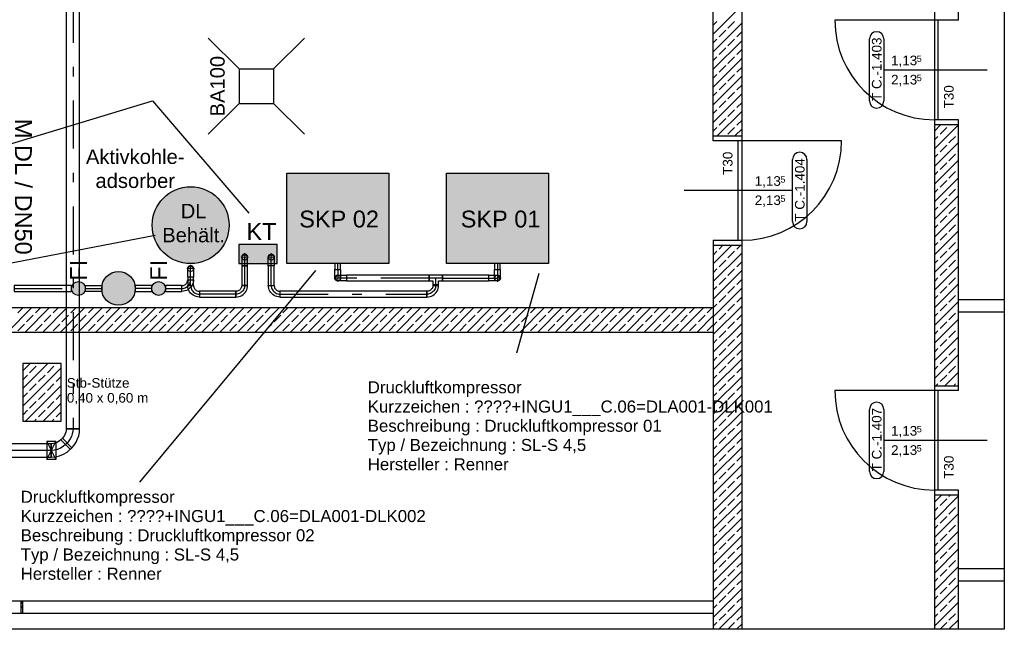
# Model space of a CAD drawing. Header units: metres. Extents: x 0 to 19.7, y 0 to 22.1.
# Tile 2 of 6: x 9.5 to 19.7, y 9.3 to 15.6. Entities that reach past the tile are written whole.
import ezdxf

# ---------------------------------------------------------------- set-up
doc = ezdxf.new("R2010")
doc.units = ezdxf.units.M
for name, pattern in [('MITTE', [2, 1.25, -0.25, 0.25, -0.25]), ('STRICHPUNKT', [1, 0.5, -0.25, 0, -0.25]), ('VERDECKT', [0.375, 0.25, -0.125])]:
    doc.linetypes.add(name, pattern=pattern)
doc.layers.get('0').update_dxf_attribs({"lineweight": 0})
for name, color, linetype in [('003ARCH_A', 7, 'Continuous'), ('004SON_SON', 7, 'Continuous'), ('004TGA_S', 7, 'Continuous'), ('004TX_TXT', 7, 'Continuous')]:
    doc.layers.add(name, color=color, linetype=linetype)
doc.styles.add('ARIAL', font='arial.ttf')
doc.styles.get("Standard").update_dxf_attribs({"font": 'arial.ttf'})

# ---------------------------------------------------------------- blocks, each defined once
blk = doc.blocks.new('Druckluftkompressor KG400.070.030.110')
for s, p in [('Druckluftkompressor', (0, 0)), ('Kurzzeichen : ', (0, -0.2)), ('Beschreibung : ', (0, -0.4)), ('Typ / Bezeichnung : ', (0, -0.6)), ('Hersteller : ', (0, -0.8))]:
    blk.add_text(s, height=0.125).set_placement(p)
at = {"flags": 1}
for tag, p in [('NUMMER', (0, 0)), ('KURZTEXT', (0, 0)), ('MB.100.10.110', (0, -0.8)), ('MB.100.20.500', (0, -0.8)), ('KG400.099.003.500', (0, -0.8)), ('KG400.099.003.103', (0, -0.8)), ('KG400.099.001.200', (0, -0.8)), ('KG400.099.001.400', (0, -0.8)), ('KG400.099.003.305', (0, -0.8)), ('KG400.099.003.195', (0, -0.8)), ('MB.100.20.110', (0, -0.8)), ('MB.100.20.100', (0, -0.8)), ('MB.100.90.100', (0, -0.8))]:
    blk.add_attdef(tag, p, '', height=0.125, dxfattribs=at)
for tag, p in [('MB.100.110.100', (1.106, -0.2)), ('MB.100.110.110', (1.213, -0.4)), ('MB.100.10.100', (1.592, -0.6)), ('MB.100.20.120', (0.893, -0.8))]:
    blk.add_attdef(tag, p, '', height=0.125)

msp = doc.modelspace()

# ---------------------------------------------------------------- hatches: boundary and pattern name
at = {"layer": '004SON_SON'}
h = msp.add_hatch(color=9, dxfattribs=at)
h.dxf.hatch_style = 1
h.paths.add_polyline_path([(12.274, 13.082), (13.334, 13.082), (13.334, 14.022), (12.274, 14.022)])
h = msp.add_hatch(color=9, dxfattribs=at)
h.dxf.hatch_style = 1
h.paths.add_polyline_path([(13.934, 13.082), (14.994, 13.082), (14.994, 14.022), (13.934, 14.022)])
h = msp.add_hatch(color=9, dxfattribs=at)
h.dxf.hatch_style = 1
h.paths.add_polyline_path([(11.674, 13.482, 1), (10.874, 13.482, 1)])
h = msp.add_hatch(color=9, dxfattribs=at)
h.dxf.hatch_style = 1
h.paths.add_polyline_path([(11.774, 13.282), (11.774, 13.082), (12.174, 13.082), (12.174, 13.282)])
h = msp.add_hatch(color=9, dxfattribs=at)
h.dxf.hatch_style = 1
h.paths.add_polyline_path([(10.699, 12.824, 1), (10.349, 12.824, 1)])
h = msp.add_hatch(color=9, dxfattribs=at)
h.dxf.hatch_style = 1
h.paths.add_polyline_path([(10.18, 12.824, 1), (10.036, 12.824, 1)])
h = msp.add_hatch(color=9, dxfattribs=at)
h.dxf.hatch_style = 1
h.paths.add_polyline_path([(11.012, 12.824, 1), (10.869, 12.824, 1)])

# ---------------------------------------------------------------- linework, layer by layer
at = {"color": 0, "linetype": 'MITTE'}
for p, q in [((11.875, 13.151), (11.797, 13.151)), ((11.836, 13.112), (11.836, 13.19)), ((12.074, 13.151), (12.151, 13.151)), ((12.113, 13.112), (12.113, 13.19)), ((11.235, 13.032), (11.313, 13.032)), ((11.274, 12.993), (11.274, 13.071)), ((12.843, 12.932), (12.765, 12.932)), ((12.804, 12.971), (12.804, 12.893)), ((14.425, 12.932), (14.503, 12.932)), ((14.464, 12.971), (14.464, 12.893))]:
    msp.add_line(p, q, dxfattribs=at)
at = {"color": 0, "linetype": 'VERDECKT'}
for centre, radius, start, end in [((11.836, 13.139), 0.0327, 22.9593, 157.0407), ((11.836, 13.151), 0.0301, 180, 0), ((12.113, 13.139), 0.0327, 22.9593, 157.0407), ((12.113, 13.151), 0.0301, 180, 0), ((11.274, 13.019), 0.0327, 22.9593, 157.0407), ((11.274, 13.032), 0.0301, 180, 0), ((12.804, 12.932), 0.0301, 270, 180), ((12.817, 12.932), 0.0327, 112.9593, 247.0407), ((14.451, 12.932), 0.0327, 292.9593, 67.0407)]:
    msp.add_arc(centre, radius, start, end, dxfattribs=at)
at = {"color": 0, "linetype": 'Continuous'}
msp.add_arc((14.464, 12.932), 0.0301, 0, 270, dxfattribs=at)
at = {"color": 0, "linetype": 'ByBlock'}
for points in [[(12.774, 12.932), (12.774, 12.929), (12.775, 12.929)], [(12.774, 12.929), (12.774, 12.927), (12.775, 12.929), (12.777, 12.927)], [(12.774, 12.927), (12.775, 12.924), (12.777, 12.927), (12.778, 12.925)], [(12.775, 12.924), (12.776, 12.921), (12.778, 12.925), (12.78, 12.923)], [(12.776, 12.921), (12.778, 12.918), (12.78, 12.923), (12.783, 12.92)], [(12.778, 12.918), (12.78, 12.915), (12.783, 12.92), (12.785, 12.918)], [(12.78, 12.915), (12.783, 12.911), (12.785, 12.918), (12.789, 12.916)], [(12.783, 12.911), (12.786, 12.908), (12.789, 12.916), (12.792, 12.915)], [(12.786, 12.908), (12.792, 12.905), (12.792, 12.915), (12.796, 12.913)], [(12.792, 12.905), (12.797, 12.903), (12.796, 12.913), (12.798, 12.913)], [(12.797, 12.903), (12.801, 12.902), (12.798, 12.913), (12.802, 12.912)], [(12.801, 12.902), (12.804, 12.902), (12.802, 12.912), (12.804, 12.912)], [(12.807, 12.902), (12.804, 12.902), (12.807, 12.912), (12.804, 12.912)], [(12.811, 12.903), (12.807, 12.902), (12.81, 12.913), (12.807, 12.912)], [(12.817, 12.905), (12.811, 12.903), (12.813, 12.913), (12.81, 12.913)], [(12.822, 12.908), (12.817, 12.905), (12.816, 12.915), (12.813, 12.913)], [(12.825, 12.911), (12.822, 12.908), (12.819, 12.916), (12.816, 12.915)], [(12.828, 12.915), (12.825, 12.911), (12.823, 12.918), (12.819, 12.916)], [(12.831, 12.918), (12.828, 12.915), (12.825, 12.92), (12.823, 12.918)], [(12.832, 12.921), (12.831, 12.918), (12.828, 12.923), (12.825, 12.92)], [(12.833, 12.924), (12.832, 12.921), (12.83, 12.925), (12.828, 12.923)], [(12.834, 12.927), (12.833, 12.924), (12.832, 12.927), (12.83, 12.925)], [(12.834, 12.929), (12.834, 12.927), (12.833, 12.929), (12.832, 12.927)], [(12.834, 12.932), (12.834, 12.929), (12.833, 12.929)], [(14.434, 12.932), (14.434, 12.929), (14.435, 12.929)], [(14.434, 12.929), (14.434, 12.927), (14.435, 12.929), (14.437, 12.927)], [(14.434, 12.927), (14.435, 12.924), (14.437, 12.927), (14.438, 12.925)], [(14.435, 12.924), (14.436, 12.921), (14.438, 12.925), (14.44, 12.923)], [(14.436, 12.921), (14.438, 12.918), (14.44, 12.923), (14.443, 12.92)], [(14.438, 12.918), (14.44, 12.915), (14.443, 12.92), (14.445, 12.918)], [(14.44, 12.915), (14.443, 12.911), (14.445, 12.918), (14.449, 12.916)], [(14.443, 12.911), (14.446, 12.908), (14.449, 12.916), (14.452, 12.915)], [(14.446, 12.908), (14.452, 12.905), (14.452, 12.915), (14.456, 12.913)], [(14.452, 12.905), (14.457, 12.903), (14.456, 12.913), (14.458, 12.913)], [(14.457, 12.903), (14.461, 12.902), (14.458, 12.913), (14.462, 12.912)], [(14.461, 12.902), (14.464, 12.902), (14.462, 12.912), (14.464, 12.912)], [(14.467, 12.902), (14.464, 12.902), (14.467, 12.912), (14.464, 12.912)], [(14.471, 12.903), (14.467, 12.902), (14.47, 12.913), (14.467, 12.912)], [(14.477, 12.905), (14.471, 12.903), (14.473, 12.913), (14.47, 12.913)], [(14.482, 12.908), (14.477, 12.905), (14.476, 12.915), (14.473, 12.913)], [(14.485, 12.911), (14.482, 12.908), (14.479, 12.916), (14.476, 12.915)], [(14.488, 12.915), (14.485, 12.911), (14.483, 12.918), (14.479, 12.916)], [(14.491, 12.918), (14.488, 12.915), (14.485, 12.92), (14.483, 12.918)], [(14.492, 12.921), (14.491, 12.918), (14.488, 12.923), (14.485, 12.92)], [(14.493, 12.924), (14.492, 12.921), (14.49, 12.925), (14.488, 12.923)], [(14.494, 12.927), (14.493, 12.924), (14.492, 12.927), (14.49, 12.925)], [(14.494, 12.929), (14.494, 12.927), (14.493, 12.929), (14.492, 12.927)], [(14.494, 12.932), (14.494, 12.929), (14.493, 12.929)]]:
    msp.add_solid(points, dxfattribs=at)
at = {"layer": '003ARCH_A', "color": 252, "linetype": 'Continuous'}
for p, q in [((17.008, 9.28), (17.008, 18.045)), ((19.008, 18.045), (19.008, 9.28)), ((19.258, 15.614), (19.258, 18.045)), ((16.708, 14.36), (16.708, 15.905)), ((19.258, 15.614), (17.973, 15.614)), ((19.048, 14.579), (19.048, 15.614)), ((18.333, 14.774), (18.333, 15.419)), ((18.483, 15.419), (18.483, 14.774)), ((18.483, 15.097), (19.558, 15.097)), ((19.258, 14.579), (19.008, 14.579)), ((19.258, 11.762), (19.258, 14.579)), ((19.008, 14.529), (19.258, 14.529)), ((16.708, 14.41), (17.008, 14.41)), ((18.043, 14.36), (16.708, 14.36)), ((16.968, 13.325), (16.968, 14.36)), ((17.533, 13.519), (17.533, 14.165)), ((17.683, 14.165), (17.683, 13.519)), ((17.533, 13.842), (16.408, 13.842)), ((16.708, 13.325), (16.708, 9.28)), ((16.708, 13.325), (17.008, 13.325)), ((16.708, 13.275), (17.008, 13.275)), ((19.735, 12.707), (19.258, 12.707)), ((16.708, 12.621), (9.208, 12.621)), ((19.258, 12.582), (19.735, 12.582)), ((9.208, 12.371), (16.708, 12.371)), ((9.528, 12.045), (9.528, 11.445)), ((9.928, 12.045), (9.528, 12.045)), ((9.928, 11.445), (9.928, 12.045)), ((19.008, 11.812), (19.258, 11.812)), ((19.258, 11.762), (17.973, 11.762)), ((19.048, 10.727), (19.048, 11.762)), ((18.333, 10.922), (18.333, 11.567)), ((18.483, 11.567), (18.483, 10.922)), ((9.528, 11.445), (9.928, 11.445)), ((18.483, 11.245), (19.558, 11.245)), ((19.258, 10.727), (19.008, 10.727)), ((19.008, 10.677), (19.258, 10.677)), ((19.258, 9.28), (19.258, 10.727)), ((19.735, 9.907), (19.258, 9.907)), ((19.258, 9.782), (19.735, 9.782)), ((16.708, 9.573), (9.208, 9.573)), ((9.508, 9.573), (9.508, 9.448)), ((9.528, 9.448), (9.528, 9.573)), ((9.208, 9.448), (16.708, 9.448))]:
    msp.add_line(p, q, dxfattribs=at)
at = {"layer": '003ARCH_A', "color": 252, "linetype": 'Continuous', "lineweight": 0}
for p, q in [((16.708, 15.47), (17.008, 15.77)), ((16.708, 15.562), (16.747, 15.601)), ((16.708, 15.286), (17.008, 15.586)), ((16.862, 15.532), (16.931, 15.601)), ((16.77, 15.44), (16.839, 15.509)), ((16.954, 15.44), (17.008, 15.495)), ((16.708, 15.378), (16.747, 15.417)), ((16.708, 15.103), (17.008, 15.403)), ((16.862, 15.348), (16.931, 15.417)), ((16.77, 15.257), (16.839, 15.325)), ((16.954, 15.257), (17.008, 15.311)), ((16.708, 15.195), (16.747, 15.234)), ((16.708, 14.919), (17.008, 15.219)), ((16.862, 15.165), (16.931, 15.234)), ((16.77, 15.073), (16.839, 15.142)), ((16.954, 15.073), (17.008, 15.127)), ((16.708, 15.011), (16.747, 15.05)), ((16.708, 14.735), (17.008, 15.035)), ((16.77, 14.889), (16.839, 14.958)), ((16.862, 14.981), (16.931, 15.05)), ((16.708, 14.827), (16.747, 14.866)), ((16.708, 14.551), (17.008, 14.851)), ((16.862, 14.797), (16.931, 14.866)), ((16.954, 14.889), (17.008, 14.943)), ((16.77, 14.705), (16.839, 14.774)), ((16.954, 14.705), (17.008, 14.759)), ((16.708, 14.643), (16.747, 14.682)), ((16.75, 14.41), (17.008, 14.667)), ((16.862, 14.613), (16.931, 14.682)), ((16.77, 14.521), (16.839, 14.59)), ((16.954, 14.521), (17.008, 14.575)), ((16.708, 14.459), (16.747, 14.498)), ((16.862, 14.429), (16.931, 14.498)), ((16.934, 14.41), (17.008, 14.483)), ((19.008, 14.461), (19.076, 14.529)), ((19.008, 14.277), (19.258, 14.527)), ((19.068, 14.429), (19.137, 14.498)), ((19.16, 14.521), (19.168, 14.529)), ((19.008, 14.369), (19.045, 14.406)), ((19.008, 14.093), (19.258, 14.343)), ((19.16, 14.337), (19.229, 14.406)), ((19.252, 14.429), (19.258, 14.435)), ((19.068, 14.245), (19.137, 14.314)), ((19.252, 14.245), (19.258, 14.251)), ((19.008, 14.185), (19.045, 14.222)), ((19.008, 13.91), (19.258, 14.16)), ((19.068, 14.061), (19.137, 14.13)), ((19.16, 14.153), (19.229, 14.222)), ((19.008, 14.001), (19.045, 14.039)), ((19.16, 13.97), (19.229, 14.039)), ((19.252, 14.061), (19.258, 14.068)), ((19.008, 13.726), (19.258, 13.976)), ((19.068, 13.878), (19.137, 13.947)), ((19.008, 13.818), (19.045, 13.855)), ((19.16, 13.786), (19.229, 13.855)), ((19.252, 13.878), (19.258, 13.884)), ((19.008, 13.542), (19.258, 13.792)), ((19.068, 13.694), (19.137, 13.763)), ((19.008, 13.634), (19.045, 13.671)), ((19.16, 13.602), (19.229, 13.671)), ((19.252, 13.694), (19.258, 13.7)), ((19.008, 13.358), (19.258, 13.608)), ((19.068, 13.51), (19.137, 13.579)), ((19.252, 13.51), (19.258, 13.516)), ((19.008, 13.45), (19.045, 13.487)), ((19.008, 13.174), (19.258, 13.424)), ((19.16, 13.418), (19.229, 13.487)), ((19.068, 13.326), (19.137, 13.395)), ((19.252, 13.326), (19.258, 13.332)), ((16.708, 13.264), (16.718, 13.275)), ((16.708, 13.08), (16.902, 13.275)), ((16.708, 13.172), (16.747, 13.211)), ((16.77, 13.234), (16.81, 13.275)), ((16.862, 13.142), (16.931, 13.211)), ((16.954, 13.234), (16.994, 13.275)), ((19.008, 13.266), (19.045, 13.303)), ((19.008, 12.99), (19.258, 13.24)), ((19.068, 13.142), (19.137, 13.211)), ((19.16, 13.234), (19.229, 13.303)), ((16.708, 12.896), (17.008, 13.196)), ((16.77, 13.05), (16.839, 13.119)), ((19.008, 13.082), (19.045, 13.119)), ((19.16, 13.05), (19.229, 13.119)), ((19.252, 13.142), (19.258, 13.148)), ((16.708, 12.988), (16.747, 13.027)), ((16.708, 12.713), (17.008, 13.013)), ((16.862, 12.958), (16.931, 13.027)), ((16.954, 13.05), (17.008, 13.105)), ((19.008, 12.806), (19.258, 13.056)), ((19.068, 12.958), (19.137, 13.027)), ((16.77, 12.866), (16.839, 12.935)), ((16.954, 12.866), (17.008, 12.921)), ((19.008, 12.898), (19.045, 12.935)), ((19.16, 12.866), (19.229, 12.935)), ((19.252, 12.958), (19.258, 12.965)), ((16.708, 12.805), (16.747, 12.843)), ((16.708, 12.529), (17.008, 12.829)), ((16.862, 12.775), (16.931, 12.843)), ((19.008, 12.623), (19.258, 12.873)), ((19.068, 12.775), (19.137, 12.843)), ((16.77, 12.683), (16.839, 12.752)), ((16.954, 12.683), (17.008, 12.737)), ((19.008, 12.715), (19.045, 12.752)), ((19.16, 12.683), (19.229, 12.752)), ((19.252, 12.775), (19.258, 12.781)), ((9.37, 12.371), (9.62, 12.621)), ((9.476, 12.569), (9.528, 12.621)), ((9.554, 12.371), (9.804, 12.621)), ((9.66, 12.569), (9.712, 12.621)), ((9.738, 12.371), (9.988, 12.621)), ((9.844, 12.569), (9.896, 12.621)), ((9.922, 12.371), (10.172, 12.621)), ((10.028, 12.569), (10.08, 12.621)), ((10.105, 12.371), (10.355, 12.621)), ((10.212, 12.569), (10.264, 12.621)), ((10.289, 12.371), (10.539, 12.621)), ((10.395, 12.569), (10.447, 12.621)), ((10.473, 12.371), (10.723, 12.621)), ((10.579, 12.569), (10.631, 12.621)), ((10.657, 12.371), (10.907, 12.621)), ((10.763, 12.569), (10.815, 12.621)), ((10.841, 12.371), (11.091, 12.621)), ((10.947, 12.569), (10.999, 12.621)), ((11.025, 12.371), (11.275, 12.621)), ((11.131, 12.569), (11.183, 12.621)), ((11.209, 12.371), (11.459, 12.621)), ((11.315, 12.569), (11.367, 12.621)), ((11.392, 12.371), (11.642, 12.621)), ((11.498, 12.569), (11.55, 12.621)), ((11.576, 12.371), (11.826, 12.621)), ((11.682, 12.569), (11.734, 12.621)), ((11.76, 12.371), (12.01, 12.621)), ((11.866, 12.569), (11.918, 12.621)), ((11.944, 12.371), (12.194, 12.621)), ((12.05, 12.569), (12.102, 12.621)), ((12.128, 12.371), (12.378, 12.621)), ((12.234, 12.569), (12.286, 12.621)), ((12.312, 12.371), (12.562, 12.621)), ((12.418, 12.569), (12.47, 12.621)), ((12.495, 12.371), (12.745, 12.621)), ((12.602, 12.569), (12.654, 12.621)), ((12.679, 12.371), (12.929, 12.621)), ((12.785, 12.569), (12.837, 12.621)), ((12.863, 12.371), (13.113, 12.621)), ((12.969, 12.569), (13.021, 12.621)), ((13.047, 12.371), (13.297, 12.621)), ((13.153, 12.569), (13.205, 12.621)), ((13.231, 12.371), (13.481, 12.621)), ((13.337, 12.569), (13.389, 12.621)), ((13.415, 12.371), (13.665, 12.621)), ((13.521, 12.569), (13.573, 12.621)), ((13.599, 12.371), (13.849, 12.621)), ((13.705, 12.569), (13.757, 12.621)), ((13.782, 12.371), (14.032, 12.621)), ((13.888, 12.569), (13.94, 12.621)), ((13.966, 12.371), (14.216, 12.621)), ((14.072, 12.569), (14.124, 12.621)), ((14.15, 12.371), (14.4, 12.621)), ((14.256, 12.569), (14.308, 12.621)), ((14.334, 12.371), (14.584, 12.621)), ((14.44, 12.569), (14.492, 12.621)), ((14.518, 12.371), (14.768, 12.621)), ((14.624, 12.569), (14.676, 12.621)), ((14.702, 12.371), (14.952, 12.621)), ((14.808, 12.569), (14.86, 12.621)), ((14.885, 12.371), (15.135, 12.621)), ((14.992, 12.569), (15.044, 12.621)), ((15.069, 12.371), (15.319, 12.621)), ((15.175, 12.569), (15.227, 12.621)), ((15.253, 12.371), (15.503, 12.621)), ((15.359, 12.569), (15.411, 12.621)), ((15.437, 12.371), (15.687, 12.621)), ((15.543, 12.569), (15.595, 12.621)), ((15.621, 12.371), (15.871, 12.621)), ((15.727, 12.569), (15.779, 12.621)), ((15.805, 12.371), (16.055, 12.621)), ((15.911, 12.569), (15.963, 12.621)), ((15.989, 12.371), (16.239, 12.621)), ((16.095, 12.569), (16.147, 12.621)), ((16.172, 12.371), (16.422, 12.621)), ((16.279, 12.569), (16.33, 12.621)), ((16.356, 12.371), (16.606, 12.621)), ((16.462, 12.569), (16.514, 12.621)), ((16.646, 12.569), (16.698, 12.621)), ((16.708, 12.621), (16.747, 12.66)), ((16.708, 12.345), (17.008, 12.645)), ((16.862, 12.591), (16.931, 12.66)), ((19.008, 12.439), (19.258, 12.689)), ((19.068, 12.591), (19.137, 12.66)), ((19.252, 12.591), (19.258, 12.597)), ((9.568, 12.477), (9.637, 12.546)), ((9.752, 12.477), (9.821, 12.546)), ((9.936, 12.477), (10.005, 12.546)), ((10.12, 12.477), (10.189, 12.546)), ((10.303, 12.477), (10.372, 12.546)), ((10.487, 12.477), (10.556, 12.546)), ((10.671, 12.477), (10.74, 12.546)), ((10.855, 12.477), (10.924, 12.546)), ((11.039, 12.477), (11.108, 12.546)), ((11.223, 12.477), (11.292, 12.546)), ((11.407, 12.477), (11.475, 12.546)), ((11.59, 12.477), (11.659, 12.546)), ((11.774, 12.477), (11.843, 12.546)), ((11.958, 12.477), (12.027, 12.546)), ((12.142, 12.477), (12.211, 12.546)), ((12.326, 12.477), (12.395, 12.546)), ((12.51, 12.477), (12.579, 12.546)), ((12.693, 12.477), (12.762, 12.546)), ((12.877, 12.477), (12.946, 12.546)), ((13.061, 12.477), (13.13, 12.546)), ((13.245, 12.477), (13.314, 12.546)), ((13.429, 12.477), (13.498, 12.546)), ((13.613, 12.477), (13.682, 12.546)), ((13.797, 12.477), (13.866, 12.546)), ((13.98, 12.477), (14.049, 12.546)), ((14.164, 12.477), (14.233, 12.546)), ((14.348, 12.477), (14.417, 12.546)), ((14.532, 12.477), (14.601, 12.546)), ((14.716, 12.477), (14.785, 12.546)), ((14.9, 12.477), (14.969, 12.546)), ((15.083, 12.477), (15.152, 12.546)), ((15.267, 12.477), (15.336, 12.546)), ((15.451, 12.477), (15.52, 12.546)), ((15.635, 12.477), (15.704, 12.546)), ((15.819, 12.477), (15.888, 12.546)), ((16.003, 12.477), (16.072, 12.546)), ((16.187, 12.477), (16.256, 12.546)), ((16.37, 12.477), (16.439, 12.546)), ((16.54, 12.371), (16.708, 12.539)), ((16.554, 12.477), (16.623, 12.546)), ((16.77, 12.499), (16.839, 12.568)), ((16.954, 12.499), (17.008, 12.553)), ((19.008, 12.531), (19.045, 12.568)), ((19.008, 12.255), (19.258, 12.505)), ((19.16, 12.499), (19.229, 12.568)), ((9.476, 12.385), (9.545, 12.454)), ((9.66, 12.385), (9.729, 12.454)), ((9.844, 12.385), (9.913, 12.454)), ((10.028, 12.385), (10.097, 12.454)), ((10.212, 12.385), (10.28, 12.454)), ((10.395, 12.385), (10.464, 12.454)), ((10.579, 12.385), (10.648, 12.454)), ((10.763, 12.385), (10.832, 12.454)), ((10.947, 12.385), (11.016, 12.454)), ((11.131, 12.385), (11.2, 12.454)), ((11.315, 12.385), (11.384, 12.454)), ((11.498, 12.385), (11.567, 12.454)), ((11.682, 12.385), (11.751, 12.454)), ((11.866, 12.385), (11.935, 12.454)), ((12.05, 12.385), (12.119, 12.454)), ((12.234, 12.385), (12.303, 12.454)), ((12.418, 12.385), (12.487, 12.454)), ((12.602, 12.385), (12.67, 12.454)), ((12.785, 12.385), (12.854, 12.454)), ((12.969, 12.385), (13.038, 12.454)), ((13.153, 12.385), (13.222, 12.454)), ((13.337, 12.385), (13.406, 12.454)), ((13.521, 12.385), (13.59, 12.454)), ((13.705, 12.385), (13.774, 12.454)), ((13.888, 12.385), (13.957, 12.454)), ((14.072, 12.385), (14.141, 12.454)), ((14.256, 12.385), (14.325, 12.454)), ((14.44, 12.385), (14.509, 12.454)), ((14.624, 12.385), (14.693, 12.454)), ((14.808, 12.385), (14.877, 12.454)), ((14.992, 12.385), (15.061, 12.454)), ((15.175, 12.385), (15.244, 12.454)), ((15.359, 12.385), (15.428, 12.454)), ((15.543, 12.385), (15.612, 12.454)), ((15.727, 12.385), (15.796, 12.454)), ((15.911, 12.385), (15.98, 12.454)), ((16.095, 12.385), (16.164, 12.454)), ((16.279, 12.385), (16.347, 12.454)), ((16.462, 12.385), (16.531, 12.454)), ((16.646, 12.385), (16.708, 12.447)), ((16.708, 12.437), (16.747, 12.476)), ((16.708, 12.161), (17.008, 12.461)), ((16.862, 12.407), (16.931, 12.476)), ((19.068, 12.407), (19.137, 12.476)), ((19.252, 12.407), (19.258, 12.413)), ((16.708, 12.253), (16.747, 12.292)), ((16.77, 12.315), (16.839, 12.384)), ((16.862, 12.223), (16.931, 12.292)), ((16.954, 12.315), (17.008, 12.369)), ((19.008, 12.347), (19.045, 12.384)), ((19.008, 12.071), (19.258, 12.321)), ((19.068, 12.223), (19.137, 12.292)), ((19.16, 12.315), (19.229, 12.384)), ((16.708, 11.977), (17.008, 12.277)), ((16.77, 12.131), (16.839, 12.2)), ((16.954, 12.131), (17.008, 12.185)), ((19.008, 12.163), (19.045, 12.2)), ((19.16, 12.131), (19.229, 12.2)), ((19.252, 12.223), (19.258, 12.229)), ((16.708, 12.069), (16.747, 12.108)), ((16.708, 11.793), (17.008, 12.093)), ((16.862, 12.039), (16.931, 12.108)), ((19.008, 11.887), (19.258, 12.137)), ((19.068, 12.039), (19.137, 12.108)), ((9.528, 11.967), (9.605, 12.045)), ((9.528, 11.783), (9.789, 12.045)), ((9.528, 11.6), (9.928, 12)), ((9.6, 11.947), (9.669, 12.016)), ((9.692, 12.039), (9.697, 12.045)), ((9.784, 11.947), (9.853, 12.016)), ((9.876, 12.039), (9.881, 12.045)), ((16.77, 11.947), (16.839, 12.016)), ((16.954, 11.947), (17.008, 12.001)), ((19.008, 11.979), (19.045, 12.016)), ((19.16, 11.947), (19.229, 12.016)), ((19.252, 12.039), (19.258, 12.045)), ((9.528, 11.875), (9.577, 11.924)), ((9.692, 11.855), (9.761, 11.924)), ((9.876, 11.855), (9.928, 11.908)), ((16.708, 11.885), (16.747, 11.924)), ((16.708, 11.61), (17.008, 11.91)), ((16.862, 11.855), (16.931, 11.924)), ((19.068, 11.855), (19.137, 11.924)), ((19.117, 11.812), (19.258, 11.953)), ((9.557, 11.445), (9.928, 11.816)), ((9.6, 11.763), (9.669, 11.832)), ((9.784, 11.763), (9.853, 11.832)), ((16.77, 11.763), (16.839, 11.832)), ((16.954, 11.763), (17.008, 11.818)), ((19.025, 11.812), (19.045, 11.832)), ((19.209, 11.812), (19.229, 11.832)), ((19.252, 11.855), (19.258, 11.861)), ((9.528, 11.691), (9.577, 11.74)), ((9.692, 11.671), (9.761, 11.74)), ((9.876, 11.671), (9.928, 11.724)), ((16.708, 11.701), (16.747, 11.74)), ((16.708, 11.426), (17.008, 11.726)), ((16.862, 11.671), (16.931, 11.74)), ((9.6, 11.58), (9.669, 11.648)), ((9.741, 11.445), (9.928, 11.632)), ((9.784, 11.58), (9.853, 11.648)), ((16.77, 11.58), (16.839, 11.648)), ((16.954, 11.58), (17.008, 11.634)), ((9.528, 11.508), (9.577, 11.557)), ((9.692, 11.488), (9.761, 11.557)), ((9.876, 11.488), (9.928, 11.54)), ((16.708, 11.518), (16.747, 11.557)), ((16.708, 11.242), (17.008, 11.542)), ((16.862, 11.488), (16.931, 11.557)), ((9.649, 11.445), (9.669, 11.465)), ((9.833, 11.445), (9.853, 11.465)), ((9.925, 11.445), (9.928, 11.448)), ((16.708, 11.334), (16.747, 11.373)), ((16.77, 11.396), (16.839, 11.465)), ((16.862, 11.304), (16.931, 11.373)), ((16.954, 11.396), (17.008, 11.45)), ((16.708, 11.058), (17.008, 11.358)), ((16.77, 11.212), (16.839, 11.281)), ((16.954, 11.212), (17.008, 11.266)), ((16.708, 11.15), (16.747, 11.189)), ((16.708, 10.874), (17.008, 11.174)), ((16.862, 11.12), (16.931, 11.189)), ((16.77, 11.028), (16.839, 11.097)), ((16.954, 11.028), (17.008, 11.082)), ((16.708, 10.966), (16.747, 11.005)), ((16.708, 10.69), (17.008, 10.99)), ((16.862, 10.936), (16.931, 11.005)), ((16.77, 10.844), (16.839, 10.913)), ((16.954, 10.844), (17.008, 10.898)), ((16.708, 10.782), (16.747, 10.821)), ((16.708, 10.506), (17.008, 10.806)), ((16.862, 10.752), (16.931, 10.821)), ((16.77, 10.66), (16.839, 10.729)), ((16.954, 10.66), (17.008, 10.715)), ((19.008, 10.6), (19.085, 10.677)), ((19.008, 10.416), (19.258, 10.666)), ((19.16, 10.66), (19.177, 10.677)), ((16.708, 10.598), (16.747, 10.637)), ((16.708, 10.323), (17.008, 10.623)), ((16.862, 10.568), (16.931, 10.637)), ((19.068, 10.568), (19.137, 10.637)), ((19.252, 10.568), (19.258, 10.574)), ((16.708, 10.415), (16.747, 10.453)), ((16.77, 10.476), (16.839, 10.545)), ((16.862, 10.385), (16.931, 10.453)), ((16.954, 10.476), (17.008, 10.531)), ((19.008, 10.508), (19.045, 10.545)), ((19.008, 10.233), (19.258, 10.483)), ((19.068, 10.385), (19.137, 10.453)), ((19.16, 10.476), (19.229, 10.545)), ((16.708, 10.139), (17.008, 10.439)), ((16.77, 10.293), (16.839, 10.362)), ((16.954, 10.293), (17.008, 10.347)), ((19.008, 10.324), (19.045, 10.362)), ((19.16, 10.293), (19.229, 10.362)), ((19.252, 10.385), (19.258, 10.391)), ((16.708, 10.231), (16.747, 10.27)), ((16.708, 9.955), (17.008, 10.255)), ((16.862, 10.201), (16.931, 10.27)), ((19.008, 10.049), (19.258, 10.299)), ((19.068, 10.201), (19.137, 10.27)), ((16.77, 10.109), (16.839, 10.178)), ((16.954, 10.109), (17.008, 10.163)), ((19.008, 10.141), (19.045, 10.178)), ((19.16, 10.109), (19.229, 10.178)), ((19.252, 10.201), (19.258, 10.207)), ((16.708, 10.047), (16.747, 10.086)), ((16.708, 9.771), (17.008, 10.071)), ((16.862, 10.017), (16.931, 10.086)), ((19.008, 9.865), (19.258, 10.115)), ((19.068, 10.017), (19.137, 10.086)), ((16.77, 9.925), (16.839, 9.994)), ((16.954, 9.925), (17.008, 9.979)), ((19.008, 9.957), (19.045, 9.994)), ((19.16, 9.925), (19.229, 9.994)), ((19.252, 10.017), (19.258, 10.023)), ((16.708, 9.863), (16.747, 9.902)), ((16.708, 9.587), (17.008, 9.887)), ((16.862, 9.833), (16.931, 9.902)), ((19.008, 9.681), (19.258, 9.931)), ((19.068, 9.833), (19.137, 9.902)), ((19.252, 9.833), (19.258, 9.839)), ((16.77, 9.741), (16.839, 9.81)), ((16.954, 9.741), (17.008, 9.795)), ((19.008, 9.773), (19.045, 9.81)), ((19.008, 9.497), (19.258, 9.747)), ((19.16, 9.741), (19.229, 9.81)), ((16.708, 9.679), (16.747, 9.718)), ((16.708, 9.403), (17.008, 9.703)), ((16.77, 9.557), (16.839, 9.626)), ((16.862, 9.649), (16.931, 9.718)), ((19.008, 9.589), (19.045, 9.626)), ((19.068, 9.649), (19.137, 9.718)), ((19.16, 9.557), (19.229, 9.626)), ((19.252, 9.649), (19.258, 9.655)), ((9.528, 9.539), (9.508, 9.573)), ((9.508, 9.493), (9.528, 9.527)), ((16.708, 9.495), (16.747, 9.534)), ((16.862, 9.465), (16.931, 9.534)), ((16.954, 9.557), (17.008, 9.611)), ((19.008, 9.313), (19.258, 9.563)), ((19.068, 9.465), (19.137, 9.534)), ((16.768, 9.28), (17.008, 9.519)), ((16.77, 9.373), (16.839, 9.442)), ((16.954, 9.373), (17.008, 9.428)), ((19.008, 9.405), (19.045, 9.442)), ((19.16, 9.373), (19.229, 9.442)), ((19.252, 9.465), (19.258, 9.471)), ((16.708, 9.311), (16.747, 9.35)), ((16.862, 9.281), (16.931, 9.35)), ((16.952, 9.28), (17.008, 9.336)), ((19.068, 9.281), (19.137, 9.35)), ((19.158, 9.28), (19.258, 9.379)), ((19.252, 9.281), (19.258, 9.288))]:
    msp.add_line(p, q, dxfattribs=at)
at = {"layer": '003ARCH_A', "color": 252}
msp.add_lwpolyline([(5.993, 22.051), (19.735, 22.051), (19.735, 9.28), (6, 9.28)], close=True, dxfattribs=at)
at = {"layer": '003ARCH_A', "color": 252, "linetype": 'Continuous'}
for centre, radius, start, end in [((19.008, 15.614), 1.035, 180, 270), ((18.408, 15.419), 0.075, 0, 180), ((18.408, 14.774), 0.075, 180.0301, 359.9699), ((17.008, 14.36), 1.035, 270, 0), ((17.608, 14.165), 0.075, 0.0301, 179.9699), ((17.608, 13.519), 0.075, 180, 0), ((19.008, 11.762), 1.035, 180, 270), ((18.408, 11.567), 0.075, 0, 180), ((18.408, 10.922), 0.075, 180.0301, 359.9699)]:
    msp.add_arc(centre, radius, start, end, dxfattribs=at)
at = {"layer": '004SON_SON', "color": 254}
for points in [[(12.274, 14.022), (13.334, 14.022), (13.334, 13.082), (12.274, 13.082)], [(13.934, 14.022), (14.994, 14.022), (14.994, 13.082), (13.934, 13.082)]]:
    msp.add_lwpolyline(points, close=True, dxfattribs=at)
at = {"layer": '004SON_SON', "color": 254, "linetype": 'Continuous'}
msp.add_lwpolyline([(12.174, 13.082), (12.174, 13.282), (11.774, 13.282), (11.774, 13.082)], close=True, dxfattribs=at)
at = {"layer": '004SON_SON', "color": 150, "linetype": 'Continuous'}
for points in [[(11.806, 13.061), (11.866, 13.061), (11.866, 13.061), (11.866, 13.151), (11.866, 13.155), (11.865, 13.159), (11.864, 13.163), (11.862, 13.166), (11.86, 13.17), (11.857, 13.173), (11.854, 13.175), (11.851, 13.177), (11.847, 13.179), (11.844, 13.18), (11.84, 13.181), (11.836, 13.182), (11.832, 13.181), (11.828, 13.18), (11.824, 13.179), (11.821, 13.177), (11.817, 13.175), (11.814, 13.173), (11.812, 13.17), (11.81, 13.166), (11.808, 13.163), (11.807, 13.159), (11.806, 13.155), (11.806, 13.151), (11.806, 13.151), (11.806, 13.061), (11.806, 13.061)], [(12.143, 13.061), (12.082, 13.061), (12.082, 13.061), (12.082, 13.151), (12.083, 13.155), (12.083, 13.159), (12.085, 13.163), (12.086, 13.166), (12.089, 13.17), (12.091, 13.173), (12.094, 13.175), (12.097, 13.177), (12.101, 13.179), (12.105, 13.18), (12.109, 13.181), (12.113, 13.182), (12.116, 13.181), (12.12, 13.18), (12.124, 13.179), (12.128, 13.177), (12.131, 13.175), (12.134, 13.173), (12.136, 13.17), (12.139, 13.166), (12.14, 13.163), (12.142, 13.159), (12.142, 13.155), (12.143, 13.151), (12.143, 13.151), (12.143, 13.061), (12.143, 13.061)], [(11.304, 12.941), (11.244, 12.941), (11.244, 12.941), (11.244, 13.032), (11.244, 13.036), (11.245, 13.04), (11.246, 13.043), (11.248, 13.047), (11.25, 13.05), (11.253, 13.053), (11.256, 13.056), (11.259, 13.058), (11.263, 13.06), (11.266, 13.061), (11.27, 13.062), (11.274, 13.062), (11.278, 13.062), (11.282, 13.061), (11.286, 13.06), (11.289, 13.058), (11.292, 13.056), (11.295, 13.053), (11.298, 13.05), (11.3, 13.047), (11.302, 13.043), (11.303, 13.04), (11.304, 13.036), (11.304, 13.032), (11.304, 13.032), (11.304, 12.941), (11.304, 12.941)], [(11.806, 12.855), (11.866, 12.855), (11.866, 13.061), (11.806, 13.061), (11.806, 12.855)], [(12.082, 12.855), (12.143, 12.855), (12.143, 13.061), (12.082, 13.061), (12.082, 12.855)], [(12.774, 13.023), (12.834, 13.023), (12.834, 13.082), (12.774, 13.082), (12.774, 13.023)], [(12.774, 13.023), (12.834, 13.023), (12.834, 13.023), (12.834, 12.932), (12.834, 12.928), (12.833, 12.925), (12.832, 12.921), (12.83, 12.917), (12.828, 12.914), (12.825, 12.911), (12.822, 12.908), (12.819, 12.906), (12.816, 12.904), (12.812, 12.903), (12.808, 12.902), (12.804, 12.902), (12.8, 12.902), (12.796, 12.903), (12.793, 12.904), (12.789, 12.906), (12.786, 12.908), (12.783, 12.911), (12.78, 12.914), (12.778, 12.917), (12.776, 12.921), (12.775, 12.925), (12.774, 12.928), (12.774, 12.932), (12.774, 12.932), (12.774, 13.023), (12.774, 13.023)], [(14.494, 13.082), (14.434, 13.082), (14.434, 13.023), (14.494, 13.023), (14.494, 13.082)], [(14.434, 13.023), (14.494, 13.023), (14.494, 13.023), (14.494, 12.932), (14.494, 12.928), (14.493, 12.925), (14.492, 12.921), (14.49, 12.917), (14.488, 12.914), (14.485, 12.911), (14.482, 12.908), (14.479, 12.906), (14.476, 12.904), (14.472, 12.903), (14.468, 12.902), (14.464, 12.902), (14.46, 12.902), (14.456, 12.903), (14.453, 12.904), (14.449, 12.906), (14.446, 12.908), (14.443, 12.911), (14.44, 12.914), (14.438, 12.917), (14.436, 12.921), (14.435, 12.925), (14.434, 12.928), (14.434, 12.932), (14.434, 12.932), (14.434, 13.023), (14.434, 13.023)], [(11.244, 12.915), (11.304, 12.915), (11.304, 12.914), (11.303, 12.899), (11.3, 12.883), (11.295, 12.868), (11.288, 12.854), (11.279, 12.841), (11.269, 12.829), (11.257, 12.819), (11.244, 12.81), (11.23, 12.803), (11.215, 12.798), (11.199, 12.795), (11.184, 12.794), (11.184, 12.794), (11.184, 12.854), (11.184, 12.854), (11.192, 12.855), (11.199, 12.856), (11.207, 12.859), (11.214, 12.862), (11.22, 12.867), (11.226, 12.872), (11.232, 12.878), (11.236, 12.884), (11.239, 12.891), (11.242, 12.899), (11.243, 12.907), (11.244, 12.914), (11.244, 12.915)], [(11.244, 12.915), (11.304, 12.915), (11.304, 12.941), (11.244, 12.941), (11.244, 12.915)], [(11.244, 12.855), (11.304, 12.855), (11.304, 12.941), (11.244, 12.941), (11.244, 12.855)], [(12.895, 12.962), (12.895, 12.902), (12.895, 12.902), (12.804, 12.902), (12.8, 12.902), (12.796, 12.903), (12.793, 12.904), (12.789, 12.906), (12.786, 12.908), (12.783, 12.911), (12.78, 12.914), (12.778, 12.917), (12.776, 12.921), (12.775, 12.925), (12.774, 12.928), (12.774, 12.932), (12.774, 12.936), (12.775, 12.94), (12.776, 12.944), (12.778, 12.947), (12.78, 12.951), (12.783, 12.954), (12.786, 12.956), (12.789, 12.958), (12.793, 12.96), (12.796, 12.961), (12.8, 12.962), (12.804, 12.962), (12.804, 12.962), (12.895, 12.962), (12.895, 12.962)], [(13.753, 12.902), (13.753, 12.962), (12.895, 12.962), (12.895, 12.902), (13.753, 12.902)], [(13.893, 12.902), (13.893, 12.962), (13.753, 12.962), (13.753, 12.902), (13.793, 12.902), (13.793, 12.862), (13.793, 12.862), (13.853, 12.862), (13.853, 12.862), (13.853, 12.902), (13.893, 12.902)], [(13.893, 12.962), (13.893, 12.902), (14.374, 12.902), (14.374, 12.962), (13.893, 12.962)], [(14.374, 12.902), (14.374, 12.962), (14.374, 12.962), (14.464, 12.962), (14.468, 12.962), (14.472, 12.961), (14.476, 12.96), (14.479, 12.958), (14.482, 12.956), (14.485, 12.954), (14.488, 12.951), (14.49, 12.947), (14.492, 12.944), (14.493, 12.94), (14.494, 12.936), (14.494, 12.932), (14.494, 12.928), (14.493, 12.925), (14.492, 12.921), (14.49, 12.917), (14.488, 12.914), (14.485, 12.911), (14.482, 12.908), (14.479, 12.906), (14.476, 12.904), (14.472, 12.903), (14.468, 12.902), (14.464, 12.902), (14.464, 12.902), (14.374, 12.902), (14.374, 12.902)], [(9.439, 12.854), (9.439, 12.794), (10.036, 12.794), (10.036, 12.854), (9.439, 12.854)], [(10.18, 12.794), (10.18, 12.854), (10.349, 12.854), (10.349, 12.794), (10.18, 12.794)], [(10.869, 12.794), (10.869, 12.854), (10.699, 12.854), (10.699, 12.794), (10.869, 12.794)], [(11.012, 12.854), (11.012, 12.794), (11.184, 12.794), (11.184, 12.854), (11.012, 12.854)], [(11.365, 12.795), (11.365, 12.735), (11.365, 12.735), (11.347, 12.736), (11.331, 12.74), (11.314, 12.746), (11.299, 12.754), (11.286, 12.764), (11.273, 12.776), (11.263, 12.79), (11.255, 12.805), (11.249, 12.821), (11.245, 12.838), (11.244, 12.855), (11.244, 12.855), (11.304, 12.855), (11.304, 12.855), (11.305, 12.847), (11.307, 12.838), (11.31, 12.83), (11.314, 12.823), (11.319, 12.816), (11.325, 12.81), (11.332, 12.805), (11.339, 12.8), (11.348, 12.797), (11.356, 12.796), (11.365, 12.795), (11.365, 12.795)], [(11.745, 12.795), (11.745, 12.735), (11.745, 12.735), (11.761, 12.736), (11.776, 12.739), (11.791, 12.744), (11.806, 12.751), (11.819, 12.76), (11.831, 12.77), (11.841, 12.782), (11.85, 12.795), (11.857, 12.809), (11.862, 12.824), (11.865, 12.84), (11.866, 12.855), (11.866, 12.855), (11.806, 12.855), (11.806, 12.855), (11.805, 12.847), (11.804, 12.84), (11.801, 12.832), (11.797, 12.825), (11.793, 12.819), (11.788, 12.813), (11.782, 12.807), (11.775, 12.803), (11.768, 12.8), (11.761, 12.797), (11.753, 12.796), (11.745, 12.795), (11.745, 12.795)], [(12.203, 12.795), (12.203, 12.735), (12.203, 12.735), (12.187, 12.736), (12.172, 12.739), (12.157, 12.744), (12.143, 12.751), (12.13, 12.76), (12.118, 12.77), (12.107, 12.782), (12.099, 12.795), (12.092, 12.809), (12.086, 12.824), (12.083, 12.84), (12.082, 12.855), (12.082, 12.855), (12.143, 12.855), (12.143, 12.855), (12.143, 12.847), (12.145, 12.84), (12.147, 12.832), (12.151, 12.825), (12.155, 12.819), (12.16, 12.813), (12.166, 12.807), (12.173, 12.803), (12.18, 12.8), (12.187, 12.797), (12.195, 12.796), (12.203, 12.795), (12.203, 12.795)], [(13.732, 12.795), (13.732, 12.735), (13.732, 12.735), (13.748, 12.736), (13.764, 12.739), (13.779, 12.744), (13.793, 12.751), (13.806, 12.76), (13.818, 12.77), (13.828, 12.782), (13.837, 12.795), (13.844, 12.809), (13.849, 12.824), (13.852, 12.84), (13.853, 12.855), (13.853, 12.855), (13.793, 12.855), (13.793, 12.855), (13.792, 12.847), (13.791, 12.84), (13.788, 12.832), (13.785, 12.825), (13.78, 12.819), (13.775, 12.813), (13.769, 12.807), (13.763, 12.803), (13.755, 12.8), (13.748, 12.797), (13.74, 12.796), (13.732, 12.795), (13.732, 12.795)], [(13.793, 12.855), (13.853, 12.855), (13.853, 12.862), (13.793, 12.862), (13.793, 12.855)], [(11.745, 12.735), (11.745, 12.795), (11.365, 12.795), (11.365, 12.735), (11.745, 12.735)], [(12.203, 12.795), (12.203, 12.735), (13.732, 12.735), (13.732, 12.795), (12.203, 12.795)]]:
    msp.add_lwpolyline(points, dxfattribs=at)
at = {"layer": '004SON_SON', "color": 7, "linetype": 'STRICHPUNKT'}
for points in [[(11.836, 13.061), (11.836, 13.151)], [(12.113, 13.061), (12.113, 13.151)], [(11.274, 12.941), (11.274, 13.032)], [(11.836, 12.855), (11.836, 13.061)], [(12.113, 12.855), (12.113, 13.061)], [(12.804, 13.023), (12.804, 13.082)], [(12.804, 13.023), (12.804, 12.932)], [(14.464, 13.082), (14.464, 13.023)], [(14.464, 13.023), (14.464, 12.932)], [(11.184, 12.824), (11.184, 12.824), (11.195, 12.825), (11.207, 12.827), (11.218, 12.831), (11.229, 12.836), (11.239, 12.843), (11.248, 12.851), (11.255, 12.859), (11.262, 12.869), (11.267, 12.88), (11.271, 12.891), (11.273, 12.903), (11.274, 12.914), (11.274, 12.915)], [(11.274, 12.915), (11.274, 12.941)], [(11.274, 12.855), (11.274, 12.941)], [(12.895, 12.932), (12.804, 12.932)], [(13.753, 12.932), (12.895, 12.932)], [(13.893, 12.932), (13.753, 12.932)], [(13.823, 12.862), (13.823, 12.932)], [(13.893, 12.932), (14.374, 12.932)], [(14.374, 12.932), (14.464, 12.932)], [(9.439, 12.824), (10.036, 12.824)], [(10.18, 12.824), (10.349, 12.824)], [(10.869, 12.824), (10.699, 12.824)], [(11.012, 12.824), (11.184, 12.824)], [(11.274, 12.855), (11.274, 12.855), (11.275, 12.842), (11.278, 12.83), (11.282, 12.818), (11.288, 12.806), (11.296, 12.796), (11.305, 12.787), (11.316, 12.779), (11.327, 12.773), (11.339, 12.769), (11.352, 12.766), (11.365, 12.765), (11.365, 12.765)], [(11.836, 12.855), (11.836, 12.855), (11.835, 12.843), (11.833, 12.832), (11.829, 12.821), (11.824, 12.81), (11.817, 12.8), (11.809, 12.791), (11.8, 12.784), (11.791, 12.777), (11.78, 12.772), (11.769, 12.768), (11.757, 12.766), (11.745, 12.765), (11.745, 12.765)], [(12.113, 12.855), (12.113, 12.855), (12.113, 12.843), (12.116, 12.832), (12.119, 12.821), (12.125, 12.81), (12.131, 12.8), (12.139, 12.791), (12.148, 12.784), (12.158, 12.777), (12.168, 12.772), (12.18, 12.768), (12.191, 12.766), (12.203, 12.765), (12.203, 12.765)], [(13.823, 12.855), (13.823, 12.855), (13.822, 12.843), (13.82, 12.832), (13.816, 12.821), (13.811, 12.81), (13.804, 12.8), (13.796, 12.791), (13.787, 12.784), (13.778, 12.777), (13.767, 12.772), (13.756, 12.768), (13.744, 12.766), (13.732, 12.765), (13.732, 12.765)], [(13.823, 12.855), (13.823, 12.862)], [(11.745, 12.765), (11.365, 12.765)], [(12.203, 12.765), (13.732, 12.765)]]:
    msp.add_lwpolyline(points, dxfattribs=at)
at = {"layer": '004SON_SON', "color": 0, "linetype": 'Continuous'}
for points in [[(13.793, 12.902), (13.793, 12.902)], [(13.853, 12.902), (13.853, 12.902)]]:
    msp.add_lwpolyline(points, dxfattribs=at)
at = {"layer": '004SON_SON', "color": 254}
msp.add_circle((11.274, 13.482), 0.4, dxfattribs=at)
at = {"layer": '004SON_SON', "color": 254, "linetype": 'Continuous'}
for centre, radius in [((10.524, 12.824), 0.175), ((10.108, 12.824), 0.0718), ((10.941, 12.824), 0.0718)]:
    msp.add_circle(centre, radius, dxfattribs=at)
at = {"layer": '004SON_SON', "color": 0, "linetype": 'Continuous'}
for centre in [(12.804, 12.932), (14.464, 12.932)]:
    msp.add_arc(centre, 0.0302, 360, 180, dxfattribs=at)
at = {"layer": '004TGA_S', "color": 0, "linetype": 'ByBlock'}
for p, q in [((11.778, 15.107), (11.457, 15.428)), ((12.135, 15.107), (12.457, 15.428)), ((11.778, 15.107), (11.778, 14.749)), ((11.778, 15.107), (12.135, 15.107)), ((12.135, 15.107), (12.135, 14.749)), ((11.457, 14.428), (11.778, 14.749)), ((11.778, 14.749), (12.135, 14.749)), ((12.457, 14.428), (12.135, 14.749))]:
    msp.add_line(p, q, dxfattribs=at)
at = {"layer": '004TGA_S', "color": 44}
for p, q in [((9.778, 11.233), (9.778, 11.046)), ((9.778, 11.046), (9.872, 11.233)), ((9.778, 11.233), (9.872, 11.046)), ((9.872, 11.233), (9.778, 11.233)), ((9.872, 11.233), (9.872, 11.046)), ((9.872, 11.046), (9.778, 11.046))]:
    msp.add_line(p, q, dxfattribs=at)
at = {"layer": '004TGA_S', "color": 44, "linetype": 'Continuous'}
for points in [[(10.12, 16.978), (9.981, 16.978), (9.981, 11.365), (10.12, 11.365), (10.12, 16.978)], [(9.94, 11.267), (10.039, 11.168), (10.039, 11.168), (10.063, 11.195), (10.083, 11.226), (10.099, 11.259), (10.111, 11.293), (10.118, 11.329), (10.12, 11.365), (10.12, 11.366), (9.981, 11.366), (9.981, 11.365), (9.979, 11.347), (9.976, 11.329), (9.97, 11.312), (9.962, 11.296), (9.952, 11.28), (9.94, 11.267), (9.94, 11.267)], [(10.039, 11.168), (9.94, 11.267), (9.924, 11.25), (10.022, 11.152), (10.039, 11.168)], [(9.825, 11.07), (9.825, 11.21), (5.999, 11.209)], [(9.825, 11.21), (9.825, 11.07), (9.825, 11.07), (9.868, 11.073), (9.911, 11.083), (9.952, 11.1), (9.989, 11.123), (10.022, 11.152), (10.022, 11.152), (9.924, 11.25), (9.924, 11.25), (9.907, 11.236), (9.888, 11.225), (9.868, 11.216), (9.847, 11.211), (9.825, 11.21), (9.825, 11.21)], [(5.999, 11.068), (9.825, 11.07)]]:
    msp.add_lwpolyline(points, dxfattribs=at)
at = {"layer": '004TGA_S', "color": 7, "linetype": 'STRICHPUNKT'}
for points in [[(10.051, 16.978), (10.051, 11.365)], [(10.051, 11.366), (10.051, 11.365), (10.049, 11.338), (10.043, 11.311), (10.035, 11.285), (10.022, 11.261), (10.007, 11.238), (9.989, 11.217), (9.989, 11.217)], [(9.973, 11.201), (9.973, 11.201), (9.948, 11.18), (9.92, 11.163), (9.89, 11.15), (9.858, 11.142), (9.825, 11.14), (9.825, 11.14)], [(9.989, 11.217), (9.973, 11.201)], [(9.825, 11.14), (5.999, 11.137)]]:
    msp.add_lwpolyline(points, dxfattribs=at)
at = {"layer": '004TX_TXT', "color": 7}
for p, q in [((8.067, 13.925), (10.877, 14.775)), ((10.877, 14.775), (11.878, 13.606)), ((6.698, 12.569), (10.905, 13.379)), ((10.745, 10.809), (12.576, 13.011)), ((14.665, 12.154), (14.897, 12.983))]:
    msp.add_line(p, q, dxfattribs=at)

# ---------------------------------------------------------------- block references
at = {"layer": '004TGA_S', "color": 7}
ref = msp.add_blockref('Druckluftkompressor KG400.070.030.110', (13.116, 11.734), dxfattribs=at)
ref.add_attrib('MB.100.110.100', '????+INGU1___C.06=DLA001-DLK001', (14.222, 11.534), dxfattribs={"layer": '0', "color": 7, "height": 0.125})
ref.add_attrib('MB.100.110.110', 'Druckluftkompressor 01', (14.329, 11.334), dxfattribs={"layer": '0', "color": 7, "height": 0.125})
ref.add_attrib('MB.100.10.100', 'SL-S 4,5', (14.708, 11.134), dxfattribs={"layer": '0', "color": 7, "height": 0.125})
ref.add_attrib('MB.100.20.120', 'Renner', (14.009, 10.934), dxfattribs={"layer": '0', "color": 7, "height": 0.125})
ref = msp.add_blockref('Druckluftkompressor KG400.070.030.110', (9.507, 10.595), dxfattribs=at)
ref.add_attrib('MB.100.110.100', '????+INGU1___C.06=DLA001-DLK002', (10.613, 10.395), dxfattribs={"layer": '0', "color": 7, "height": 0.125})
ref.add_attrib('MB.100.110.110', 'Druckluftkompressor 02', (10.72, 10.195), dxfattribs={"layer": '0', "color": 7, "height": 0.125})
ref.add_attrib('MB.100.10.100', 'SL-S 4,5', (11.099, 9.995), dxfattribs={"layer": '0', "color": 7, "height": 0.125})
ref.add_attrib('MB.100.20.120', 'Renner', (10.4, 9.795), dxfattribs={"layer": '0', "color": 7, "height": 0.125})

# ---------------------------------------------------------------- texts
at = {"layer": '003ARCH_A', "color": 252, "style": 'ARIAL'}
for s, p in [('Stb-Stütze', (9.986, 11.792)), ('0,40 x 0,60 m', (9.987, 11.637))]:
    msp.add_text(s, height=0.1, dxfattribs=at).set_placement(p)
at = {"layer": '003ARCH_A', "color": 252, "char_height": 0.1, "attachment_point": 7, "rotation": 90, "style": 'ARIAL'}
for s, insert in [('{T C.-1.403}', (18.46, 14.774)), ('{T30}', (19.21, 14.697)), ('{T30}', (16.91, 14.006)), ('{T C.-1.404}', (17.66, 13.519)), ('{T C.-1.407}', (18.46, 10.922)), ('{T30}', (19.21, 10.845))]:
    msp.add_mtext(s, dxfattribs=dict(at, insert=insert))
at = {"layer": '003ARCH_A', "color": 252, "attachment_point": 7, "style": 'ARIAL'}
for s, insert, char_height in [('{1,13}', (18.558, 15.127), 0.1), ('{5}', (18.825, 15.179), 0.0667), ('{2,13}', (18.558, 14.927), 0.1), ('{5}', (18.825, 14.979), 0.0667), ('{1,13}', (17.14, 13.873), 0.1), ('{5}', (17.407, 13.924), 0.0667), ('{2,13}', (17.14, 13.673), 0.1), ('{5}', (17.407, 13.724), 0.0667), ('{1,13}', (18.558, 11.275), 0.1), ('{5}', (18.825, 11.327), 0.0667), ('{2,13}', (18.558, 11.075), 0.1), ('{5}', (18.825, 11.127), 0.0667)]:
    msp.add_mtext(s, dxfattribs=dict(at, insert=insert, char_height=char_height))
at = {"layer": '004TX_TXT', "color": 7, "linetype": 'Continuous', "style": 'ARIAL'}
for s, insert, char_height, width, attachment_point, rotation in [('\\pxqc;{\\W1;BA100}', (11.554, 14.928), 0.15, 1.63729, 5, 90), ('M DL / DN50', (9.534, 14.588), 0.175, 4.63637, 4, 270), ('{\\W1;FI}', (10.108, 13.014), 0.175, 2.44418, 5, 90), ('{\\W1;FI}', (10.941, 13.014), 0.175, 2.44418, 5, 90)]:
    msp.add_mtext(s, dxfattribs=dict(at, insert=insert, char_height=char_height, width=width, attachment_point=attachment_point, rotation=rotation))
at = {"layer": '004TX_TXT', "color": 7, "linetype": 'Continuous', "attachment_point": 5, "style": 'ARIAL'}
for s, insert, char_height, width in [('{\\W1;Aktivkohle-\\Padsorber}', (10.698, 14.068), 0.15, 2.44418), ('{\\W1;DL\\PBehält.}', (11.305, 13.503), 0.15, 2.44418), ('SKP 02', (12.818, 13.545), 0.175, 1.04176), ('SKP 01', (14.497, 13.545), 0.175, 1.27832), ('KT', (12.01, 13.416), 0.175, 0.51895)]:
    msp.add_mtext(s, dxfattribs=dict(at, insert=insert, char_height=char_height, width=width))

doc.saveas('drawing.dxf')
